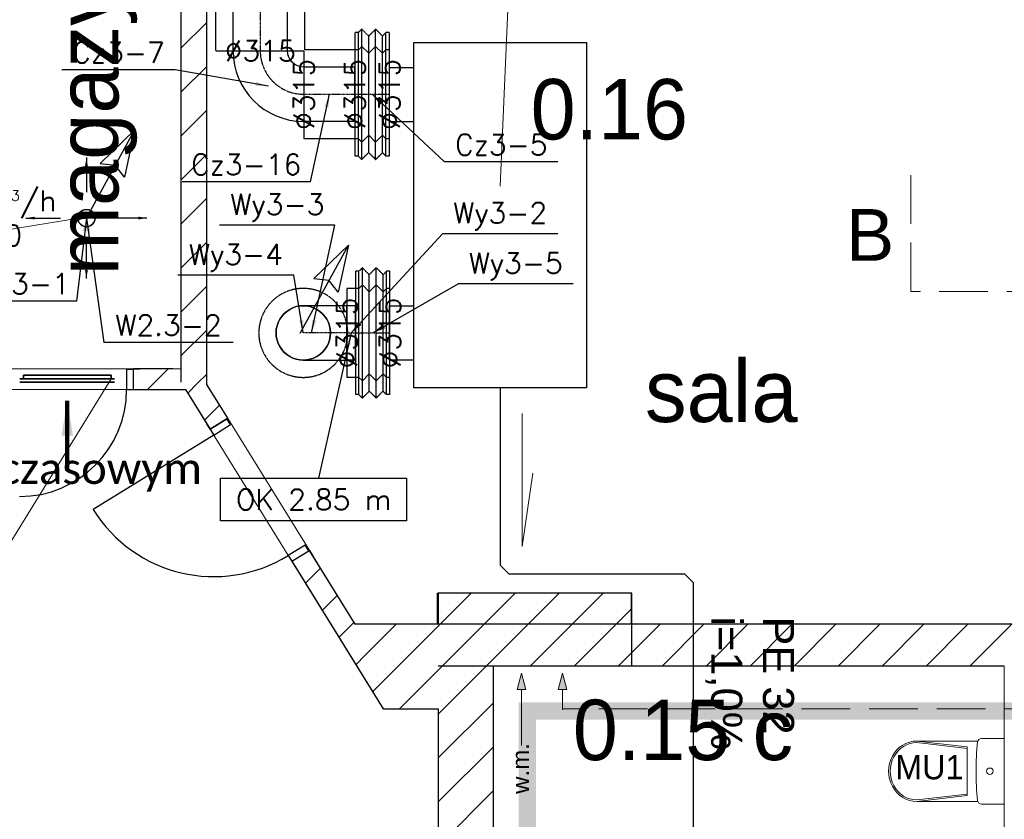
# Model space of a CAD drawing. Header units: millimetres. Extents: x -40063 to 512011, y 350190 to 687060.
# Tile 218 of 256: x 169329 to 175029, y 660588 to 665219. Entities that reach past the tile are written whole.
import ezdxf

# ---------------------------------------------------------------- set-up
doc = ezdxf.new("R2010")
doc.units = ezdxf.units.MM
for name, pattern in [('DASHDOT', [1, 0.5, -0.25, 0, -0.25]), ('DASHED', [0.75, 0.5, -0.25]), ('Krawędzie ukryte', [391.222223, 282.222223, -109])]:
    doc.linetypes.add(name, pattern=pattern)
doc.layers.get('0').update_dxf_attribs({"color": 8})
for name, color, linetype in [('2D - Ogólne', 8, 'Continuous'), ('Elementy Modelu - Strefy', 8, 'Continuous'), ('FLUID-Cz3', 7, 'Continuous'), ('FLUID-Cz3-120-DIM', 7, 'Continuous'), ('FLUID-Cz3-120-NUM', 7, 'Continuous'), ('FLUID-Cz3-INS', 7, 'Continuous'), ('FLUID-Cz3-SYM', 7, 'Continuous'), ('FLUID-KK-50-ARRGR', 7, 'Continuous'), ('FLUID-W2.3', 7, 'Continuous'), ('FLUID-W2.3-120-ARRGR', 7, 'Continuous'), ('FLUID-W2.3-120-NUM', 7, 'Continuous'), ('FLUID-Wy3', 7, 'Continuous'), ('FLUID-Wy3-120-DIM', 7, 'Continuous'), ('FLUID-Wy3-120-INF', 7, 'Continuous'), ('FLUID-Wy3-120-NUM', 7, 'Continuous'), ('FLUID-Wy3-INS', 7, 'Continuous'), ('FLUID-Wy3-SYM', 7, 'Continuous'), ('IS_WM_OPIS', 7, 'Continuous'), ('J_opis pomieszczeń', 8, 'Continuous'), ('Konstrukcja - Ściany zew', 8, 'Continuous'), ('Opisy - Teksty', 8, 'Continuous'), ('Wnętrze - Umeblowanie', 8, 'Continuous'), ('X_ref', 8, 'Continuous')]:
    doc.layers.add(name, color=color, linetype=linetype)
for name, color, linetype, lineweight in [('_IS_WM_OPIS', 7, 'Continuous', 9), ('FLUID-KK', 3, 'Continuous', 35), ('J_centrala podwieszna', 3, 'Continuous', 30), ('J_opis srednicy', 7, 'Continuous', 30), ('J_skropliny', 24, 'Continuous', 30), ('J_zakres opracowania', 226, 'DASHDOT', 30)]:
    doc.layers.add(name, color=color, linetype=linetype, lineweight=lineweight)
doc.styles.add('FDBES', font='simplex.shx')
doc.styles.add('GENERATED_STYLE_1', font='arial.ttf')
doc.styles.add('GENERATED_STYLE_2', font='txt')
doc.styles.get("Standard").update_dxf_attribs({"font": 'arial.ttf'})
doc.dimstyles.new('FDBES', dxfattribs={"dimscale": 50, "dimtxt": 4, "dimasz": 2.5, "dimexe": 0.8, "dimexo": 2, "dimgap": 1, "dimtad": 1, "dimdsep": 46, "dimtxsty": 'FDBES', "dimcen": 2.5, "dimclrd": 4, "dimclre": 5, "dimadec": 0, "dimazin": 0, "dimtfac": 1, "dimtmove": 0, "dimatfit": 3, "dimfxl": 1, "dimarcsym": 0})

# ---------------------------------------------------------------- blocks, each defined once
blk = doc.blocks.new('*U3010')
at = {"color": 0, "linetype": 'ByBlock', "lineweight": -2}
for p, q in [((270, 0, 20), (-270, 0, 20)), ((250, 0), (-250, 0)), ((250, 0, -20), (-250, 0, -20)), ((250, 0, -20), (250, 0)), ((270, 0), (250, 0)), ((-250, 0), (-270, 0)), ((-250, 0, -20), (-250, 0))]:
    blk.add_line(p, q, dxfattribs=at)
at = {"linetype": 'Continuous', "lineweight": -3}
for p, q in [((270, 0, 20), (-270, 0, 20)), ((-270, 0, 20), (270, 0, 20))]:
    blk.add_line(p, q, dxfattribs=at)
blk = doc.blocks.new('ghfgdf')
at = {"layer": 'J_centrala podwieszna'}
for p, q in [((148260, 451700), (148260, 451840)), ((148260, 451840), (148575, 451840)), ((148575, 451840), (148575, 451700)), ((149639.9, 451700), (149639.9, 451840)), ((149639.9, 451840), (149954.9, 451840)), ((149954.9, 451840), (149954.9, 451700))]:
    blk.add_line(p, q, dxfattribs=at)
blk.add_lwpolyline([(148100, 451700), (150100, 451700), (150100, 450700), (148100, 450700)], close=True, dxfattribs=at)
blk = doc.blocks.new('fgdfxf')
at = {"layer": 'J_opis srednicy'}
for p, q in [((13318.19, 246.62), (13346.09, 297.47)), ((13346.09, 297.47), (13326.06, 278.19)), ((13346.09, 297.47), (13340.14, 270.31)), ((13326.06, 278.19), (13334.97, 277.2)), ((13340.14, 270.31), (13334.64, 277.39))]:
    blk.add_line(p, q, dxfattribs=at)
blk = doc.blocks.new('*U11133')
at = {"color": 237, "linetype": 'Continuous', "lineweight": -3, "extrusion": (-1, -1.62821e-31, -1.07188e-15)}
for major_axis in [(0, 0, 50), (0, 0, -50)]:
    blk.add_ellipse((0, 0), major_axis=major_axis, ratio=1, start_param=0, end_param=3.141593, dxfattribs=at)
blk = doc.blocks.new('*U11135')
at = {"color": 237, "linetype": 'Continuous', "lineweight": -3, "extrusion": (1, -1.09476e-47, 1.83697e-16)}
for major_axis in [(0, 0, -50), (0, 0, 50)]:
    blk.add_ellipse((0, 0), major_axis=major_axis, ratio=1, start_param=0, end_param=3.141593, dxfattribs=at)
at = {"color": 237, "linetype": 'Continuous', "lineweight": -3, "extrusion": (-1, 1.09476e-47, -1.83697e-16)}
for major_axis in [(0, 0, 50), (0, 0, -50)]:
    blk.add_ellipse((0, 0), major_axis=major_axis, ratio=1, start_param=0, end_param=3.141593, dxfattribs=at)
blk = doc.blocks.new('*U14783')
at = {"color": 6, "linetype": 'Continuous', "lineweight": -2}
for p, q in [((-25, 157.5), (-25, 52.9)), ((-25, 52.9), (-25, 0)), ((-25, 52.9), (-25, 52.9)), ((-25, 0), (-25, -52.9)), ((-25, -52.9), (-25, -157.5)), ((-25, -52.9), (-25, -52.9))]:
    blk.add_line(p, q, dxfattribs=at)
at = {"color": 0, "linetype": 'ByBlock', "lineweight": -2}
for p, q in [((25, 157.5), (-25, 157.5)), ((25, -157.5), (-25, -157.5))]:
    blk.add_line(p, q, dxfattribs=at)
at = {"color": 6, "linetype": 'Continuous', "lineweight": -3}
for p, q in [((25, 0), (25, 157.5)), ((25, -157.5), (25, 0))]:
    blk.add_line(p, q, dxfattribs=at)
at = {"layer": 'FLUID-Wy3-INS', "color": 6, "linetype": 'DASHED', "lineweight": -3}
for p, q in [((-25, 257.5), (-25, 157.5)), ((25, 257.5), (-25, 257.5)), ((-25, -157.5), (-25, -257.5)), ((25, -257.5), (-25, -257.5))]:
    blk.add_line(p, q, dxfattribs=at)
at = {"layer": 'FLUID-Wy3-SYM', "color": 6, "linetype": 'DASHDOT', "lineweight": -3}
blk.add_line((-25, 0), (25, 0), dxfattribs=at)
blk = doc.blocks.new('*U14782')
at = {"color": 6, "linetype": 'Continuous', "lineweight": -2}
for p, q in [((-100, 257.5), (-100, 0)), ((-100, 0), (-100, -257.5))]:
    blk.add_line(p, q, dxfattribs=at)
at = {"color": 0, "linetype": 'ByBlock', "lineweight": -2}
for p, q in [((-80, 257.5), (-100, 257.5)), ((-60, 277.5), (-80, 257.5)), ((-20, 237.5), (-60, 277.5)), ((20, 277.5), (-20, 237.5)), ((60, 237.5), (20, 277.5)), ((80, 257.5), (60, 237.5)), ((100, 257.5), (80, 257.5)), ((-80, -257.5), (-100, -257.5)), ((-80, -257.5), (-60, -277.5)), ((-60, -277.5), (-20, -237.5)), ((-20, -237.5), (20, -277.5)), ((20, -277.5), (60, -237.5)), ((60, -237.5), (80, -257.5)), ((100, -257.5), (80, -257.5))]:
    blk.add_line(p, q, dxfattribs=at)
at = {"layer": 'FLUID-Wy3-INS', "color": 6, "linetype": 'DASHED', "lineweight": -3}
for p, q in [((-100, 357.5), (-100, 257.5)), ((-80, 357.5), (-100, 357.5)), ((-60, 377.5), (-80, 357.5)), ((-80, 0), (-80, 357.5)), ((-60, 0), (-60, 377.5)), ((-20, 337.5), (-60, 377.5)), ((20, 377.5), (-20, 337.5)), ((20, 0), (20, 377.5)), ((60, 337.5), (20, 377.5)), ((80, 357.5), (60, 337.5)), ((80, 0), (80, 357.5)), ((100, 357.5), (80, 357.5)), ((100, 0), (100, 357.5)), ((-20, 0), (-20, 337.5)), ((60, 0), (60, 337.5)), ((-80, -357.5), (-80, 0)), ((-60, -377.5), (-60, 0)), ((-20, -337.5), (-20, 0)), ((20, -377.5), (20, 0)), ((60, -337.5), (60, 0)), ((80, -357.5), (80, 0)), ((100, -357.5), (100, 0)), ((-100, -257.5), (-100, -357.5)), ((-60, -377.5), (-20, -337.5)), ((-20, -337.5), (20, -377.5)), ((20, -377.5), (60, -337.5)), ((80, -357.5), (60, -337.5)), ((-80, -357.5), (-100, -357.5)), ((-60, -377.5), (-80, -357.5)), ((100, -357.5), (80, -357.5))]:
    blk.add_line(p, q, dxfattribs=at)
at = {"layer": 'FLUID-Wy3-SYM', "color": 6, "linetype": 'DASHDOT', "lineweight": -3}
blk.add_line((-100, 0), (100, 0), dxfattribs=at)
blk.add_line((-100, 0), (100, 0), dxfattribs=at)
blk = doc.blocks.new('*U14781')
at = {"color": 0, "linetype": 'ByBlock', "lineweight": -2}
for p, q in [((0, 47.2, 157.5), (0, -204.8, 157.5)), ((0, -204.8, -157.5), (0, 47.2, -157.5))]:
    blk.add_line(p, q, dxfattribs=at)
at = {"color": 6, "linetype": 'Continuous', "lineweight": -2}
for p, q in [((0, -204.8, 52.9), (0, -204.8)), ((0, -204.8), (0, -204.8, -52.9))]:
    blk.add_line(p, q, dxfattribs=at)
at = {"color": 6, "linetype": 'Continuous', "lineweight": -3}
for p, q in [((0, -204.8, 157.5), (0, -204.8, 52.9)), ((0, -204.8, -52.9), (0, -204.8, -157.5))]:
    blk.add_line(p, q, dxfattribs=at)
at = {"color": 6, "linetype": 'Continuous', "lineweight": -2, "extrusion": (-1, -1.47535e-13, -3.61732e-31)}
for major_axis in [(0, -157.5), (0, 157.5)]:
    blk.add_ellipse((0, 47.2), major_axis=major_axis, ratio=1, start_param=0, end_param=3.141593, dxfattribs=at)
at = {"layer": 'FLUID-Wy3-SYM', "color": 6, "linetype": 'DASHDOT', "lineweight": -3}
blk.add_line((0, -204.8), (0, 47.2), dxfattribs=at)
blk = doc.blocks.new('*U14780')
at = {"color": 6, "linetype": 'Continuous', "lineweight": -3, "extrusion": (1, 1.12482e-32, 1.83697e-16)}
for major_axis in [(0, 0, -157.5), (0, 0, 157.5)]:
    blk.add_ellipse((0, 0), major_axis=major_axis, ratio=1, start_param=0, end_param=3.141593, dxfattribs=at)
at = {"color": 6, "linetype": 'Continuous', "lineweight": -2, "extrusion": (-1, -9.05119e-29, -1.83697e-16)}
blk.add_ellipse((0, 0), major_axis=(0, 0, 157.5), ratio=1, start_param=0, end_param=3.141593, dxfattribs=at)
at = {"color": 6, "linetype": 'Continuous', "lineweight": -2, "extrusion": (-1, 9.04894e-29, -1.83697e-16)}
blk.add_ellipse((0, 0), major_axis=(0, 0, -157.5), ratio=1, start_param=0, end_param=3.141593, dxfattribs=at)
at = {"layer": 'FLUID-Wy3-INS', "color": 6, "linetype": 'DASHED', "lineweight": -3, "extrusion": (-1, -1.10745e-28, -1.83697e-16)}
blk.add_ellipse((0, 0), major_axis=(0, 0, 257.5), ratio=1, start_param=0, end_param=3.141593, dxfattribs=at)
at = {"layer": 'FLUID-Wy3-INS', "color": 6, "linetype": 'DASHED', "lineweight": -3, "extrusion": (-1, 1.10674e-28, -1.83697e-16)}
blk.add_ellipse((0, 0), major_axis=(0, 0, -257.5), ratio=1, start_param=0, end_param=3.141593, dxfattribs=at)
blk = doc.blocks.new('*U14779')
at = {"color": 4, "linetype": 'Continuous', "lineweight": -2}
for p, q in [((-148, 157.5), (-148, 0)), ((-148, 0), (-148, -157.5))]:
    blk.add_line(p, q, dxfattribs=at)
at = {"color": 0, "linetype": 'ByBlock', "lineweight": -2}
for p, q in [((148, 157.5), (-148, 157.5)), ((148, -157.5), (-148, -157.5))]:
    blk.add_line(p, q, dxfattribs=at)
at = {"color": 4, "linetype": 'Continuous', "lineweight": -3}
for p, q in [((148, 0), (148, 157.5)), ((148, -157.5), (148, 0))]:
    blk.add_line(p, q, dxfattribs=at)
at = {"layer": 'FLUID-Cz3-INS', "color": 4, "linetype": 'DASHED', "lineweight": -3}
for p, q in [((-148, 252), (-148, 157.5)), ((148, 257.5), (-142.5, 257.5)), ((-148, -157.5), (-148, -257.5)), ((148, -257.5), (-148, -257.5))]:
    blk.add_line(p, q, dxfattribs=at)
at = {"layer": 'FLUID-Cz3-SYM', "color": 4, "linetype": 'DASHDOT', "lineweight": -3}
for p, q in [((-148, 0), (148, 0)), ((-148, 0), (-148, 0)), ((148, 0), (148, 0))]:
    blk.add_line(p, q, dxfattribs=at)
blk = doc.blocks.new('*U14778')
at = {"color": 4, "linetype": 'Continuous', "lineweight": -2}
for p, q in [((-100, 257.5), (-100, 0)), ((-100, 0), (-100, -257.5))]:
    blk.add_line(p, q, dxfattribs=at)
at = {"color": 0, "linetype": 'ByBlock', "lineweight": -2}
for p, q in [((-80, 257.5), (-100, 257.5)), ((-60, 277.5), (-80, 257.5)), ((-20, 237.5), (-60, 277.5)), ((20, 277.5), (-20, 237.5)), ((60, 237.5), (20, 277.5)), ((80, 257.5), (60, 237.5)), ((100, 257.5), (80, 257.5)), ((-80, -257.5), (-100, -257.5)), ((-80, -257.5), (-60, -277.5)), ((-60, -277.5), (-20, -237.5)), ((-20, -237.5), (20, -277.5)), ((20, -277.5), (60, -237.5)), ((60, -237.5), (80, -257.5)), ((100, -257.5), (80, -257.5))]:
    blk.add_line(p, q, dxfattribs=at)
at = {"layer": 'FLUID-Cz3-INS', "color": 4, "linetype": 'DASHED', "lineweight": -3}
for p, q in [((-100, 357.5), (-100, 257.5)), ((-80, 357.5), (-100, 357.5)), ((-60, 377.5), (-80, 357.5)), ((-80, 0), (-80, 357.5)), ((-60, 0), (-60, 377.5)), ((-20, 337.5), (-60, 377.5)), ((20, 377.5), (-20, 337.5)), ((20, 0), (20, 377.5)), ((60, 337.5), (20, 377.5)), ((80, 357.5), (60, 337.5)), ((80, 0), (80, 357.5)), ((100, 357.5), (80, 357.5)), ((100, 0), (100, 357.5)), ((-20, 0), (-20, 337.5)), ((60, 0), (60, 337.5)), ((-80, -357.5), (-80, 0)), ((-60, -377.5), (-60, 0)), ((-20, -337.5), (-20, 0)), ((20, -377.5), (20, 0)), ((60, -337.5), (60, 0)), ((80, -357.5), (80, 0)), ((100, -357.5), (100, 0)), ((-100, -257.5), (-100, -357.5)), ((-60, -377.5), (-20, -337.5)), ((-20, -337.5), (20, -377.5)), ((20, -377.5), (60, -337.5)), ((80, -357.5), (60, -337.5)), ((-80, -357.5), (-100, -357.5)), ((-60, -377.5), (-80, -357.5)), ((100, -357.5), (80, -357.5))]:
    blk.add_line(p, q, dxfattribs=at)
at = {"layer": 'FLUID-Cz3-SYM', "color": 4, "linetype": 'DASHDOT', "lineweight": -3}
for q in [(100, 0), (100, 0), (-100, 0), (-100, 0)]:
    blk.add_line((-100, 0), q, dxfattribs=at)
blk = doc.blocks.new('*U14777')
at = {"color": 4, "linetype": 'Continuous', "lineweight": -2}
for p, q in [((204.7, 201.7), (204.7, 204.7)), ((204.7, -110.2), (204.7, -107.2))]:
    blk.add_line(p, q, dxfattribs=at)
at = {"color": 0, "linetype": 'ByBlock', "lineweight": -2, "extrusion": (1.22465e-16, -1.47527e-22, -1)}
blk.add_ellipse((204.7, -204.8), major_axis=(-409.5, 0), ratio=1, start_param=0, end_param=1.570796, dxfattribs=at)
at = {"color": 0, "linetype": 'ByBlock', "lineweight": -2}
blk.add_ellipse((204.7, -204.8), major_axis=(0, 94.5), ratio=1, start_param=0, end_param=1.570794, dxfattribs=at)
at = {"layer": 'FLUID-Cz3-SYM', "color": 4, "linetype": 'DASHDOT', "lineweight": -3, "extrusion": (1.22465e-16, 1.49976e-32, -1)}
blk.add_ellipse((204.7, -204.8), major_axis=(-252, 0), ratio=1, start_param=0, end_param=1.570796, dxfattribs=at)
blk = doc.blocks.new('*U14749')
at = {"color": 4, "linetype": 'Continuous', "lineweight": -2}
for p, q in [((-545, 157.5), (-545, 0)), ((545, 0), (545, 157.5)), ((-545, 0), (-545, -157.5)), ((545, -157.5), (545, 0))]:
    blk.add_line(p, q, dxfattribs=at)
at = {"color": 0, "linetype": 'ByBlock', "lineweight": -2}
for p, q in [((545, 157.5), (-545, 157.5)), ((545, -157.5), (-545, -157.5))]:
    blk.add_line(p, q, dxfattribs=at)
at = {"layer": 'FLUID-Cz3-INS', "color": 4, "linetype": 'DASHED', "lineweight": -3}
for p, q in [((-545, 257.5), (-545, 157.5)), ((539.5, 257.5), (-545, 257.5)), ((545, 157.5), (545, 252)), ((-545, -157.5), (-545, -257.5)), ((545, -257.5), (545, -157.5)), ((545, -257.5), (-545, -257.5))]:
    blk.add_line(p, q, dxfattribs=at)
at = {"layer": 'FLUID-Cz3-SYM', "color": 4, "linetype": 'DASHDOT', "lineweight": -3}
blk.add_line((-545, 0), (545, 0), dxfattribs=at)
blk = doc.blocks.new('fdgdfg')
at = {"layer": '2D - Ogólne', "color": 8, "linetype": 'Krawędzie ukryte', "lineweight": 13}
for p, q in [((-169194.5, 507258.4), (-169194.5, 507969.2)), ((-145666.2, 507258.4), (-169194.5, 507258.4)), ((-168371.6, 504840.6), (-171210.9, 504840.6))]:
    blk.add_line(p, q, dxfattribs=at)
at = {"layer": '2D - Ogólne', "color": 8, "linetype": 'Continuous'}
for p, q in [((-171930.3, 505329.9), (-171930.3, 505509.9)), ((-170811.3, 505329.9), (-170811.3, 505509.9))]:
    blk.add_line(p, q, dxfattribs=at)
at = {"layer": '2D - Ogólne', "color": 12, "linetype": 'Continuous', "lineweight": 13}
for p, q in [((-171448.7, 505046.6), (-171473.7, 504953.3)), ((-171448.7, 505046.6), (-171423.7, 504953.3)), ((-171210.9, 505046.6), (-171235.9, 504953.3)), ((-171210.9, 505046.6), (-171185.9, 504953.3)), ((-171423.7, 504953.3), (-171473.7, 504953.3)), ((-171448.7, 504628.6), (-171448.7, 504953.3)), ((-171185.9, 504953.3), (-171235.9, 504953.3)), ((-171210.9, 504834.6), (-171210.9, 504953.3))]:
    blk.add_line(p, q, dxfattribs=at)
at = {"layer": '2D - Ogólne', "color": 12, "linetype": 'Continuous', "lineweight": 13, "extrusion": (0, 0, -1)}
for points in [[(171423.7, 504953.3), (171448.7, 505046.6), (171473.7, 504953.3)], [(171185.9, 504953.3), (171210.9, 505046.6), (171235.9, 504953.3)]]:
    blk.add_solid(points, dxfattribs=at)
at = {"layer": 'Elementy Modelu - Strefy', "color": 8, "linetype": 'Continuous', "lineweight": 0}
for p, q in [((-173420.3, 506809.9), (-173420.3, 510144.6)), ((-173270.3, 506718.9), (-173270.3, 510144.6)), ((-174590.3, 506809.9), (-173420.3, 506809.9)), ((-173393.4, 506689.9), (-174590.3, 506689.9)), ((-172250.3, 504839.9), (-173393.4, 506689.9)), ((-172412, 505329.9), (-173270.3, 506718.9)), ((-170811.3, 505509.9), (-171937.7, 505509.9)), ((-171937.7, 505509.9), (-171937.7, 505329.9)), ((-170811.3, 505329.9), (-170811.3, 505509.9)), ((-171937.7, 505329.9), (-172412, 505329.9)), ((-165590.3, 505329.9), (-170811.3, 505329.9)), ((-171610.3, 505089.9), (-168653.8, 505089.9)), ((-171610.3, 505046.2), (-171610.3, 505089.9)), ((-168653.8, 505089.9), (-168653.8, 502869.9)), ((-171610.3, 502869.9), (-171610.3, 505046.2)), ((-171930.3, 504839.9), (-172250.3, 504839.9)), ((-171930.3, 501239.9), (-171930.3, 504839.9))]:
    blk.add_line(p, q, dxfattribs=at)
at = {"layer": 'Konstrukcja - Ściany zew', "color": 8, "linetype": 'Continuous'}
for p, q in [((-173420.3, 510144.6), (-173420.3, 506733.3)), ((-173270.3, 506718.9), (-173270.3, 510144.6)), ((-173420.3, 508666), (-173270.3, 508816)), ((-173420.3, 508411.4), (-173270.3, 508561.4)), ((-173420.3, 508156.9), (-173270.3, 508306.9)), ((-173420.3, 507902.3), (-173270.3, 508052.3)), ((-173420.3, 507647.7), (-173270.3, 507797.7)), ((-173420.3, 507393.2), (-173270.3, 507543.2)), ((-173420.3, 507138.6), (-173270.3, 507288.6)), ((-173420.3, 506884.1), (-173270.3, 507034.1)), ((-173694.7, 506809.9), (-173657.7, 506809.9)), ((-173694.7, 506804.9), (-173694.7, 506809.9)), ((-173467.5, 506809.9), (-173694.7, 506809.9)), ((-173694.7, 506689.9), (-173694.7, 506804.9)), ((-173614.4, 506689.9), (-173494.4, 506809.9)), ((-173325.5, 506724.2), (-173270.3, 506779.5)), ((-173694.7, 506689.9), (-173657.7, 506689.9)), ((-173694.7, 506689.9), (-173393.4, 506689.9)), ((-173393.4, 506689.9), (-173251.6, 506460.4)), ((-173380.6, 506669.2), (-173325.5, 506724.2)), ((-173149.5, 506523.4), (-173270.3, 506718.9)), ((-173283.4, 506511.8), (-173198.4, 506596.8)), ((-173149.5, 506523.4), (-173168.9, 506554.9)), ((-173251.6, 506460.4), (-173153.7, 506520.8)), ((-173153.7, 506520.8), (-173149.5, 506523.4)), ((-173251.6, 506460.4), (-173271, 506491.8)), ((-172680.7, 505755.2), (-172676.4, 505757.8)), ((-172676.4, 505757.8), (-172657, 505726.3)), ((-172412, 505329.9), (-172676.4, 505757.8)), ((-172778.5, 505694.7), (-172680.7, 505755.2)), ((-172778.5, 505694.7), (-172759, 505663.3)), ((-172778.5, 505694.7), (-172250.3, 504839.9)), ((-172700, 505567.8), (-172612.9, 505655)), ((-172602.8, 505410.5), (-172515.6, 505497.6)), ((-170810.3, 505509.9), (-171930.3, 505509.9)), ((-171847.9, 505401.7), (-171739.7, 505509.9)), ((-171737.8, 505257.3), (-171485.2, 505509.9)), ((-171627.7, 505112.8), (-171230.6, 505509.9)), ((-171396.1, 505089.9), (-170976.1, 505509.9)), ((-170810.3, 505089.9), (-170810.3, 505509.9)), ((-171141.5, 505089.9), (-170810.3, 505421.1)), ((-172505.6, 505253.1), (-172418.4, 505340.3)), ((-171930.3, 505329.9), (-172412, 505329.9)), ((-172353, 505151.2), (-172174.3, 505329.9)), ((-172289.8, 504959.8), (-171930.3, 505319.4)), ((-171930.3, 505319.4), (-171919.7, 505329.9)), ((-165590.3, 505329.9), (-171930.3, 505329.9)), ((-171905.2, 505089.9), (-171665.2, 505329.9)), ((-171650.6, 505089.9), (-171410.6, 505329.9)), ((-171396.1, 505089.9), (-171156.1, 505329.9)), ((-171141.5, 505089.9), (-170901.5, 505329.9)), ((-170886.9, 505089.9), (-170646.9, 505329.9)), ((-170632.4, 505089.9), (-170392.4, 505329.9)), ((-170377.8, 505089.9), (-170137.8, 505329.9)), ((-170123.3, 505089.9), (-169883.3, 505329.9)), ((-169868.7, 505089.9), (-169628.7, 505329.9)), ((-169614.2, 505089.9), (-169374.2, 505329.9)), ((-169359.6, 505089.9), (-169119.6, 505329.9)), ((-169105, 505089.9), (-168865, 505329.9)), ((-168850.5, 505089.9), (-168610.5, 505329.9)), ((-172408.4, 505095.8), (-172353, 505151.2)), ((-170886.9, 505089.9), (-170810.3, 505166.6)), ((-171930.3, 505089.9), (-169873.8, 505089.9)), ((-171610.3, 505089.9), (-170810.3, 505089.9)), ((-169853.8, 505089.9), (-168653.8, 505089.9)), ((-172155.2, 504839.9), (-171930.3, 505064.8)), ((-172311.2, 504938.4), (-172289.8, 504959.8)), ((-172250.3, 504839.9), (-171930.3, 504839.9))]:
    blk.add_line(p, q, dxfattribs=at)
at = {"layer": 'Konstrukcja - Ściany zew', "linetype": 'Continuous'}
for p, q in [((-173694.7, 506804.9), (-173734.7, 506804.9)), ((-173734.7, 506804.9), (-173734.7, 506689.9)), ((-173694.7, 506804.9), (-173694.7, 506809.9)), ((-173694.7, 506809.9), (-173657.7, 506809.9)), ((-173694.7, 506689.9), (-173694.7, 506804.9)), ((-173694.7, 506689.9), (-173694.7, 506804.9)), ((-173734.7, 506689.9), (-173694.7, 506689.9)), ((-173694.7, 506689.9), (-173657.7, 506689.9)), ((-173149.5, 506523.4), (-173168.9, 506554.9)), ((-173153.7, 506520.8), (-173251.6, 506460.4)), ((-173251.6, 506460.4), (-173153.7, 506520.8)), ((-173153.7, 506520.8), (-173149.5, 506523.4)), ((-173132.7, 506486.8), (-173153.7, 506520.8)), ((-173251.6, 506460.4), (-173271, 506491.8)), ((-173251.6, 506460.4), (-173230.5, 506426.3)), ((-173230.5, 506426.3), (-173132.7, 506486.8)), ((-173230.5, 506426.3), (-173928.1, 505995.3)), ((-172701.7, 505789.2), (-172799.5, 505728.8)), ((-172680.7, 505755.2), (-172701.7, 505789.2)), ((-172680.7, 505755.2), (-172676.4, 505757.8)), ((-172676.4, 505757.8), (-172657, 505726.3)), ((-172799.5, 505728.8), (-172778.5, 505694.7)), ((-172778.5, 505694.7), (-172680.7, 505755.2)), ((-172778.5, 505694.7), (-172680.7, 505755.2)), ((-172778.5, 505694.7), (-172759, 505663.3)), ((-171930.3, 505509.9), (-171930.3, 505329.9)), ((-171930.3, 505319.4), (-171847.9, 505401.7)), ((-171930.3, 505064.8), (-171737.8, 505257.3)), ((-171930.3, 504810.2), (-171627.7, 505112.8)), ((-171610.3, 502869.9), (-171610.3, 505089.9)), ((-171930.3, 504555.7), (-171610.3, 504875.7)), ((-171930.3, 504839.9), (-171930.3, 501239.9)), ((-171930.3, 504301.1), (-171610.3, 504621.1)), ((-171930.3, 504046.6), (-171610.3, 504366.6))]:
    blk.add_line(p, q, dxfattribs=at)
for centre, radius, start, end in [((-174354.7, 506689.9), 620, 270, 0), ((-173230.5, 506426.3), 820, 211.7125, 301.7125)]:
    blk.add_arc(centre, radius, start, end, dxfattribs=at)
at = {"layer": 'Wnętrze - Umeblowanie', "color": 8, "linetype": 'Continuous', "lineweight": 5}
for p, q in [((-168807.3, 504653.9), (-169160.5, 504653.9)), ((-169160, 504653.9), (-168869.5, 504619.9)), ((-169160, 504645), (-168869.5, 504610.9)), ((-168869.5, 504479), (-168869.5, 504619.9)), ((-168653.8, 504669), (-168786.2, 504669)), ((-168653.8, 504289), (-168653.8, 504669)), ((-168869.5, 504479), (-168869.5, 504338.1)), ((-169160, 504312.9), (-168869.5, 504347)), ((-169160, 504304), (-168869.5, 504338.1)), ((-168807.6, 504304), (-169160.5, 504304)), ((-168653.8, 504289), (-168786.2, 504289))]:
    blk.add_line(p, q, dxfattribs=at)
at = {"layer": 'Wnętrze - Umeblowanie', "color": 8, "linetype": 'Continuous', "lineweight": 5, "extrusion": (0, 0, -1)}
for centre, major_axis, ratio, start_param, end_param in [((-169160.5, 504479), (0, -174.9), 0.933096, 0, 3.141593), ((-169160, 504479), (0, -166), 0.93174, 0, 3.141593), ((-167174, 504479), (-1643.4, 0), 0.989247, 6.178217, 6.388032), ((-168786.2, 504646.9), (-22.3, 0), 0.989247, 0.100415, 1.570796), ((-168786.2, 504311), (-22.3, 0), 0.989247, 4.712389, 6.173785)]:
    blk.add_ellipse(centre, major_axis=major_axis, ratio=ratio, start_param=start_param, end_param=end_param, dxfattribs=at)
blk.add_ellipse((-168737.3, 504479), major_axis=(-18.7, 0), ratio=0.989247, dxfattribs=at)
at = {"layer": 'Elementy Modelu - Strefy', "color": 8, "lineweight": 13, "style": 'GENERATED_STYLE_2'}
for s, p in [('0.16', (-171395.7, 508138.3)), ('0.15 c', (-171151.5, 504543.4))]:
    blk.add_text(s, height=350, dxfattribs=at).set_placement(p)
at = {"layer": 'J_opis pomieszczeń', "color": 8, "linetype": 'Continuous', "style": 'GENERATED_STYLE_2'}
blk.add_text('magazyn', height=359.99, rotation=90, dxfattribs=at).set_placement((-173781.9, 507351.5))
blk.add_text('sala', height=359.99, dxfattribs=at).set_placement((-170733.8, 506501.5))
at = {"layer": 'Opisy - Teksty', "color": 8, "linetype": 'Continuous', "lineweight": 13}
for s, height, style, p in [('B', 300, 'GENERATED_STYLE_1', (-169570.6, 507435.2)), ('MU1', 140, 'GENERATED_STYLE_2', (-169285.4, 504432.3))]:
    blk.add_text(s, height=height, dxfattribs=dict(at, style=style)).set_placement(p)
at = {"layer": 'Opisy - Teksty', "color": 8, "linetype": 'Continuous', "lineweight": 13, "style": 'GENERATED_STYLE_1'}
blk.add_text('w.m.', height=100, rotation=90, dxfattribs=at).set_placement((-171404.4, 504347.6))
blk = doc.blocks.new('*U3011')
at = {"insert": (-200, 0), "char_height": 50, "attachment_point": 5, "style": 'FDBES'}
blk.add_mtext('\\P ', dxfattribs=at)
blk.add_leader([(0, 0), (-400, 0)], dimstyle='FDBES', override={"dimscale": 80, "dimtxt": 2.5, "dimasz": 2.5, "dimgap": 0.625, "dimtad": 1, "dimtxsty": 'Standard', "dimclrd": 256, "dimlwd": 65534})
blk = doc.blocks.new('*U11137')
at = {"color": 7}
blk.add_leader([(0, -200), (0, 0)], dimstyle='FDBES', override={"dimscale": 20, "dimclrd": 7}, dxfattribs=at)
blk = doc.blocks.new('*U11138')
at = {"color": 7}
blk.add_leader([(0, 200), (0, 0)], dimstyle='FDBES', override={"dimscale": 20, "dimclrd": 7}, dxfattribs=at)
blk = doc.blocks.new('*U11139')
at = {"color": 7}
blk.add_leader([(200, 0), (0, 0)], dimstyle='FDBES', override={"dimscale": 20, "dimclrd": 7}, dxfattribs=at)
blk = doc.blocks.new('*U11140')
at = {"color": 7}
blk.add_leader([(-200, 0), (0, 0)], dimstyle='FDBES', override={"dimscale": 20, "dimclrd": 7}, dxfattribs=at)
blk = doc.blocks.new('*U14402')
at = {"color": 7, "lineweight": -2}
blk.add_lwpolyline([(-755.8, -841.3), (320.7, -841.3), (320.7, -1089.3), (-755.8, -1089.3)], close=True, dxfattribs=at)
at = {"color": 7, "insert": (-217.6, -965.3), "char_height": 120, "attachment_point": 5, "line_spacing_factor": 1.1, "style": 'FDBES'}
blk.add_mtext('OK 2.85 m', dxfattribs=at)
at = {"color": 7}
blk.add_leader([(0, 0), (-189.6, -841.3)], dimstyle='FDBES', override={"dimscale": 30, "dimclrd": 7, "dimclre": 7}, dxfattribs=at)
blk = doc.blocks.new('*U15353')
at = {"color": 7}
blk.add_line((1161.2, 284.7), (493.7, 284.7), dxfattribs=at)
at = {"color": 7, "insert": (827.4, 284.7), "char_height": 120, "attachment_point": 5, "style": 'FDBES'}
blk.add_mtext('Wy3-5\\P ', dxfattribs=at)
at = {"color": 7}
blk.add_leader([(0, 0), (493.7, 284.7)], dimstyle='FDBES', override={"dimscale": 30, "dimclrd": 7, "dimclre": 7}, dxfattribs=at)
blk = doc.blocks.new('*U15354')
at = {"color": 7}
blk.add_line((1196.2, 574.7), (528.7, 574.7), dxfattribs=at)
at = {"color": 7, "insert": (862.4, 574.7), "char_height": 120, "attachment_point": 5, "style": 'FDBES'}
blk.add_mtext('Wy3-2\\P ', dxfattribs=at)
at = {"color": 7}
blk.add_leader([(0, 0), (528.7, 574.7)], dimstyle='FDBES', override={"dimscale": 30, "dimclrd": 7, "dimclre": 7}, dxfattribs=at)
blk = doc.blocks.new('*U15355')
at = {"color": 7}
blk.add_line((135.9, 624.7), (-531.5, 624.7), dxfattribs=at)
at = {"color": 7, "insert": (-197.8, 624.7), "char_height": 120, "attachment_point": 5, "style": 'FDBES'}
blk.add_mtext('Wy3-3\\P ', dxfattribs=at)
at = {"color": 7}
blk.add_leader([(0, 0), (135.9, 624.7)], dimstyle='FDBES', override={"dimscale": 30, "dimclrd": 7, "dimclre": 7}, dxfattribs=at)
blk = doc.blocks.new('*U15356')
at = {"color": 7}
blk.add_line((-54, 334.7), (-727.1, 334.7), dxfattribs=at)
at = {"color": 7, "insert": (-390.6, 334.7), "char_height": 120, "attachment_point": 5, "style": 'FDBES'}
blk.add_mtext('Wy3-4\\P ', dxfattribs=at)
at = {"color": 7}
blk.add_leader([(0, 0), (-54, 334.7)], dimstyle='FDBES', override={"dimscale": 30, "dimclrd": 7, "dimclre": 7}, dxfattribs=at)
blk = doc.blocks.new('*U15357')
at = {"color": 7}
blk.add_line((1075.3, -391.9), (419.3, -391.9), dxfattribs=at)
at = {"color": 7, "insert": (747.3, -391.9), "char_height": 120, "attachment_point": 5, "style": 'FDBES'}
blk.add_mtext('Cz3-5\\P ', dxfattribs=at)
at = {"color": 7}
blk.add_leader([(0, 0), (419.3, -391.9)], dimstyle='FDBES', override={"dimscale": 30, "dimclrd": 7, "dimclre": 7}, dxfattribs=at)
blk = doc.blocks.new('*U15358')
at = {"color": 7}
blk.add_line((-110.4, -507.3), (-852.2, -507.3), dxfattribs=at)
at = {"color": 7, "insert": (-481.3, -507.3), "char_height": 120, "attachment_point": 5, "style": 'FDBES'}
blk.add_mtext('Cz3-16\\P ', dxfattribs=at)
at = {"color": 7}
blk.add_leader([(0, 0), (-110.4, -507.3)], dimstyle='FDBES', override={"dimscale": 30, "dimclrd": 7, "dimclre": 7}, dxfattribs=at)
blk = doc.blocks.new('*U15359')
at = {"color": 7}
blk.add_line((-539.8, 94.5), (-1195.8, 94.5), dxfattribs=at)
at = {"color": 7, "insert": (-867.8, 94.5), "char_height": 120, "attachment_point": 5, "style": 'FDBES'}
blk.add_mtext('Cz3-7\\P ', dxfattribs=at)
at = {"color": 7}
blk.add_leader([(0, 0), (-539.8, 94.5)], dimstyle='FDBES', override={"dimscale": 30, "dimclrd": 7, "dimclre": 7}, dxfattribs=at)
blk = doc.blocks.new('*U15364')
at = {"color": 7}
blk.add_line((-57.3, -480.3), (-753.3, -480.3), dxfattribs=at)
at = {"color": 7, "insert": (-405.3, -480.3), "char_height": 120, "attachment_point": 5, "style": 'FDBES'}
blk.add_mtext('W2.3-1\\P ', dxfattribs=at)
at = {"color": 7}
blk.add_leader([(0, 0), (-57.3, -480.3)], dimstyle='FDBES', override={"dimscale": 30, "dimclrd": 7, "dimclre": 7}, dxfattribs=at)
blk = doc.blocks.new('*U15365')
at = {"color": 7}
blk.add_line((848.5, -720.3), (101, -720.3), dxfattribs=at)
at = {"color": 7, "insert": (474.7, -720.3), "char_height": 120, "attachment_point": 5, "style": 'FDBES'}
blk.add_mtext('W2.3-2\\P ', dxfattribs=at)
at = {"color": 7}
blk.add_leader([(0, 0), (101, -720.3)], dimstyle='FDBES', override={"dimscale": 30, "dimclrd": 7, "dimclre": 7}, dxfattribs=at)

msp = doc.modelspace()

# ---------------------------------------------------------------- linework, layer by layer
at = {"layer": '_IS_WM_OPIS', "color": 7}
for points in [[(172561.49803, 674669.76375), (172110.58286, 664255.35543)], [(168876.39998, 663940.78978), (169670.36607, 664069.7067)], [(168891.62591, 661572.19589), (169858.23034, 663139.6204)]]:
    msp.add_lwpolyline(points, dxfattribs=at)
at = {"layer": 'J_skropliny'}
for p, q in [((172110.58286, 663087.21861), (172110.58286, 662059.57189)), ((172160.58286, 662009.57189), (172110.58286, 662059.57189)), ((172160.58286, 662009.57189), (173177.97198, 662009.57189)), ((173227.97198, 661959.57189), (173177.97198, 662009.57189)), ((173227.97198, 661959.57189), (173227.97198, 660317.46368))]:
    msp.add_line(p, q, dxfattribs=at)
at = {"layer": 'J_skropliny', "lineweight": 15}
for p, q in [((172236.86631, 662938.01261), (172236.86631, 662168.03075)), ((172236.86631, 662168.03075), (172298.88829, 662593.5343))]:
    msp.add_line(p, q, dxfattribs=at)
at = {"layer": 'J_zakres opracowania', "ltscale": 1000, "const_width": 100}
msp.add_lwpolyline([(145238.97833, 603150.87452), (179698.13773, 603150.87452), (179698.13773, 613450.86815), (168198.34775, 613450.86815), (168198.34775, 623228.22314), (179787.48799, 623228.22314), (179787.48799, 655328.15213), (172267.92013, 655328.15213), (172267.92013, 661215.50192), (178887.83809, 661215.50192), (178887.83809, 667165.49127), (169238.45678, 667165.49127), (169238.45678, 670965.36364), (139342.26689, 670965.36364), (139342.26689, 660371.72463), (168578.26628, 660371.72463), (168578.26628, 636879.36656), (155218.96566, 636879.36656), (155218.96566, 616919.40233), (145238.97833, 616919.40233), (145238.97833, 603150.87452)], dxfattribs=at)

# ---------------------------------------------------------------- block references
at = {"layer": 'FLUID-Cz3', "color": 4, "linetype": 'Continuous'}
for name, p, rotation in [('*U14749', (170721.30093, 665584.27903, 2870.00193), 270), ('*U14778', (171369.29857, 664787.27903, 2870.00193), 360), ('*U14779', (171121.29975, 664787.27903, 2870.00193), 360)]:
    msp.add_blockref(name, p, dxfattribs=dict(at, rotation=rotation))
at = {"layer": 'FLUID-Cz3', "color": 4, "linetype": 'Continuous', "extrusion": (1.22465e-16, -1.49976e-32, -1), "rotation": 180}
msp.add_blockref('*U14777', (-170768.55093, 664834.52903, -2870.00193), dxfattribs=at)
at = {"layer": 'FLUID-Cz3-120-NUM', "linetype": 'ByBlock'}
for name, p in [('*U15359', (170768.55093, 664834.52903, 2870.00193)), ('*U15358', (171121.29975, 664787.27903, 2870.00193)), ('*U15357', (171369.29857, 664787.27903, 2870.00193))]:
    msp.add_blockref(name, p, dxfattribs=at)
at = {"layer": 'FLUID-KK', "linetype": 'Continuous', "extrusion": (-5.02105e-15, -1, 6.12323e-17), "xscale": 1.016, "yscale": 1.016, "zscale": 1.016, "rotation": 360}
msp.add_blockref('*U3010', (169604.23034, 0, -663139.6204), dxfattribs=at)
at = {"layer": 'FLUID-KK-50-ARRGR', "xscale": 1.016, "yscale": 1.016, "zscale": 1.016, "rotation": 89.9999999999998}
msp.add_blockref('*U3011', (169604.23034, 663012.6204), dxfattribs=at)
at = {"layer": 'FLUID-W2.3', "color": 237, "linetype": 'Continuous', "extrusion": (-1.22465e-16, -1, -1.07188e-15), "rotation": 270}
msp.add_blockref('*U11133', (169715.26201, 3050, -664070.28134), dxfattribs=at)
at = {"layer": 'FLUID-W2.3', "color": 237, "linetype": 'Continuous', "extrusion": (0, -1, -1.83697e-16), "rotation": 270}
msp.add_blockref('*U11135', (169715.26201, 3185, -664070.28134), dxfattribs=at)
at = {"layer": 'FLUID-W2.3-120-ARRGR', "rotation": 270}
for name, p in [('*U11140', (169715.26201, 664220.28134, 2360)), ('*U11137', (169565.26201, 664070.28134, 2360)), ('*U11138', (169865.26201, 664070.28134, 2360)), ('*U11139', (169715.26201, 663920.28134, 2360))]:
    msp.add_blockref(name, p, dxfattribs=at)
at = {"layer": 'FLUID-W2.3-120-NUM', "linetype": 'ByBlock'}
for name, p in [('*U15364', (169715.26201, 664070.28134, 3185)), ('*U15365', (169715.26201, 664070.28134, 3050))]:
    msp.add_blockref(name, p, dxfattribs=at)
at = {"layer": 'FLUID-Wy3', "color": 6, "linetype": 'Continuous', "rotation": 360}
for name, p in [('*U14782', (171372.56388, 663405.29378, 2849.48687)), ('*U14783', (171247.56388, 663405.29378, 2849.48687))]:
    msp.add_blockref(name, p, dxfattribs=at)
at = {"layer": 'FLUID-Wy3', "color": 6, "linetype": 'Continuous', "extrusion": (1, -6.12323e-17, -1.83697e-16), "rotation": 270}
msp.add_blockref('*U14780', (663405.29378, 3405.48687, 170970.56388), dxfattribs=at)
at = {"layer": 'FLUID-Wy3', "color": 6, "linetype": 'Continuous', "extrusion": (-6.12323e-17, -1, 1.83697e-16), "rotation": 89.99999999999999}
msp.add_blockref('*U14781', (171017.81388, 2896.73687, -663405.29378), dxfattribs=at)
at = {"layer": 'FLUID-Wy3-120-INF', "linetype": 'ByBlock'}
msp.add_blockref('*U14402', (171247.56388, 663405.29378, 2849.48687), dxfattribs=at)
at = {"layer": 'FLUID-Wy3-120-NUM', "linetype": 'ByBlock'}
for name, p in [('*U15355', (171017.81388, 663405.29378, 2896.73687)), ('*U15354', (171247.56388, 663405.29378, 2849.48687)), ('*U15356', (170970.56388, 663405.29378, 3405.48687)), ('*U15353', (171372.56388, 663405.29378, 2849.48687))]:
    msp.add_blockref(name, p, dxfattribs=at)
at = {"layer": 'J_centrala podwieszna', "rotation": 89.99999999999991}
msp.add_blockref('ghfgdf', (623310.58286, 514987.21861), dxfattribs=at)
at = {"layer": 'J_opis srednicy', "xscale": 10, "yscale": 10, "zscale": 10}
for p, rotation in [((36533.31649, 661604.11043, 3185), 359.9999999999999), ((37770.65771, 660938.5477), 360)]:
    msp.add_blockref('fgdfxf', p, dxfattribs=dict(at, rotation=rotation))
at = {"layer": 'X_ref'}
msp.add_blockref('fdgdfg', (343682.59614, 156387.58931), dxfattribs=at)

# ---------------------------------------------------------------- texts
at = {"layer": 'FLUID-Cz3-120-DIM', "color": 7, "insert": (170721.30093, 665039.27903, 2870.00193), "char_height": 120, "attachment_point": 5, "style": 'FDBES'}
msp.add_mtext('∅315\\P', dxfattribs=at)
at = {"layer": 'FLUID-Cz3-120-DIM', "color": 7, "char_height": 120, "attachment_point": 5, "rotation": 90, "style": 'FDBES'}
for insert in [(170973.29975, 664787.27903, 2870.00193), (171269.29857, 664787.27903, 2870.00193), (171469.29857, 664787.27903, 2870.00193)]:
    msp.add_mtext('∅315\\P', dxfattribs=dict(at, insert=insert))
at = {"layer": 'FLUID-W2.3-120-ARRGR', "color": 7, "insert": (169188.11916, 664070.28134, 2360), "char_height": 120, "attachment_point": 5, "style": 'FDBES'}
msp.add_mtext('20 m{\\A2;\\H0.5x;3}/h\\P100', dxfattribs=at)
at = {"layer": 'FLUID-Wy3-120-DIM', "color": 7, "char_height": 120, "attachment_point": 5, "rotation": 90, "style": 'FDBES'}
for insert in [(171222.56388, 663405.29378, 2849.48687), (171472.56388, 663405.29378, 2849.48687)]:
    msp.add_mtext('∅315\\P', dxfattribs=dict(at, insert=insert))
at = {"layer": 'IS_WM_OPIS', "insert": (164743.03333, 664210.88435), "char_height": 179.9999966, "width": 5935.9201341, "attachment_point": 1, "rotation": 0}
msp.add_mtext('\\fCalibri|b0|i0|c238;Wentylator \\Pilość powietrza 20m3/h\\Pspręż 20Pa\\Pmoc 20W\\Pzasilenie 230V\\Pzałączany oświetleniem z opożnieniem czasowym\\Pwyjście na dach do wyrzutni', dxfattribs=at)
at = {"layer": 'J_skropliny', "char_height": 180, "width": 860, "attachment_point": 1, "rotation": 270}
for s, insert in [('i=1,0%', (173511.86631, 661763.59715)), ('PE 32', (173811.75181, 661763.59715))]:
    msp.add_mtext(s, dxfattribs=dict(at, insert=insert))

doc.saveas('drawing.dxf')
